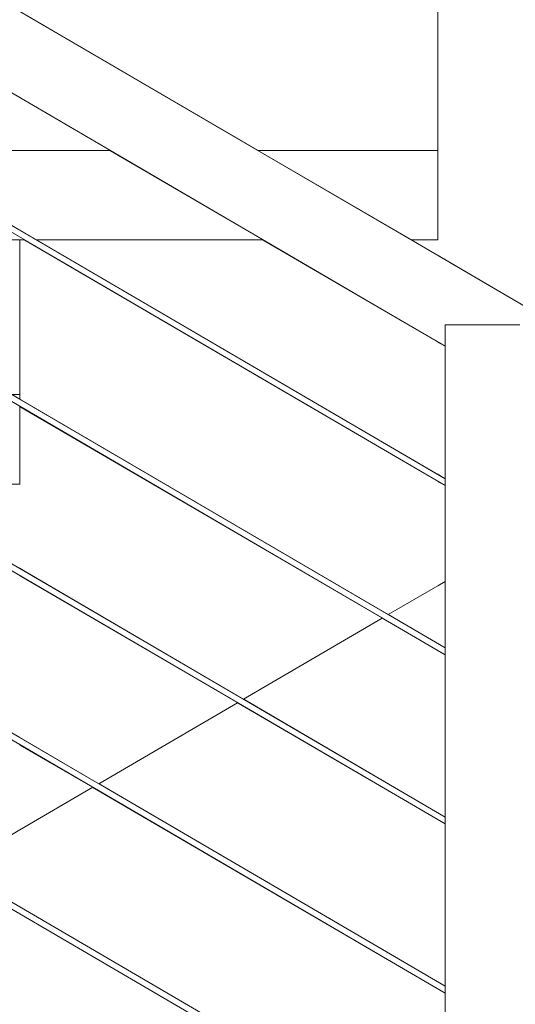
# Model space of a CAD drawing. Header units: millimetres. Extents: x -126680 to -83680, y 18016 to 39016.
# Tile 48 of 121: x -109679 to -109347, y 27431 to 28091. Entities that reach past the tile are written whole.
import ezdxf

# ---------------------------------------------------------------- set-up
doc = ezdxf.new("R2010")
doc.units = ezdxf.units.MM
doc.header["$MEASUREMENT"] = 0
doc.linetypes.add('Wipeout_Contour', pattern=[1000, 0, -1000])
doc.layers.add('Nowe_Konstrukcja - Schody', color=7, linetype='Continuous')
doc.layers.add('Nowe_Konstrukcja - Ściany zew', color=7, linetype='Continuous')
doc.layers.add('Nowe_Konstrukcja - Schody_Nr_pióra__101', color=250, linetype='Continuous', lineweight=13, true_color=0x333333)
doc.layers.add('Nowe_Konstrukcja - Schody_Nr_pióra__3', color=7, linetype='Continuous', lineweight=13)

msp = doc.modelspace()

# ---------------------------------------------------------------- wipeouts: each hides what was drawn before it
at = {"color": 254, "linetype": 'Wipeout_Contour', "lineweight": 0, "ltscale": 451661.411055}
msp.add_wipeout([(-109441.59, 27899.79), (-109393.98, 27871.96), (-109393.98, 27874.17), (-109440.63, 27901.43)], dxfattribs=at).dxf.layer = 'Nowe_Konstrukcja - Schody'
at = {"color": 254, "linetype": 'Wipeout_Contour', "lineweight": 0, "ltscale": 338583.090398}
msp.add_wipeout([(-109364.15, 27894.57), (-109368.98, 27886.31), (-109350.02, 27886.31)], dxfattribs=at).dxf.layer = 'Nowe_Konstrukcja - Schody'
at = {"color": 254, "linetype": 'Wipeout_Contour', "lineweight": 0, "ltscale": 566210.040862}
msp.add_wipeout([(-109747.33, 28078.46), (-109823.24, 28034.1), (-109708.98, 27967.33), (-109708.98, 28003.19), (-109618.53, 28003.19)], dxfattribs=at).dxf.layer = 'Nowe_Konstrukcja - Ściany zew'
at = {"color": 254, "linetype": 'Wipeout_Contour', "lineweight": 0, "ltscale": 678048.219718}
msp.add_wipeout([(-109916.92, 27408.85), (-109708.98, 27287.33), (-109393.98, 27103.24), (-109393.98, 27211.94), (-109709.99, 27396.62), (-109823.92, 27463.2)], dxfattribs=at).dxf.layer = 'Nowe_Konstrukcja - Ściany zew'

# ---------------------------------------------------------------- next in the draw order: wipeouts: each hides what was drawn before it
at = {"color": 254, "linetype": 'Wipeout_Contour', "lineweight": 0, "ltscale": 451661.532029}
msp.add_wipeout([(-109440.63, 27901.43), (-109393.98, 27874.17), (-109393.98, 27880.44), (-109437.9, 27906.11)], dxfattribs=at).dxf.layer = 'Nowe_Konstrukcja - Schody'
at = {"color": 254, "linetype": 'Wipeout_Contour', "lineweight": 0, "ltscale": 789503.566305}
msp.add_wipeout([(-109364.15, 27894.57), (-109350.02, 27886.31), (-109343.98, 27886.31), (-109343.98, 27882.78), (-109144.15, 27766), (-109140.06, 27773), (-109360.06, 27901.57)], dxfattribs=at).dxf.layer = 'Nowe_Konstrukcja - Schody'
at = {"color": 254, "linetype": 'Wipeout_Contour', "lineweight": 0, "ltscale": 904094.797211}
msp.add_wipeout([(-109697.78, 28107.42), (-109519.43, 28003.19), (-109398.98, 28003.19), (-109398.98, 28106.83), (-109428.98, 28106.83), (-109428.98, 28166.83), (-109393.98, 28166.83), (-109393.98, 28284.97)], dxfattribs=at).dxf.layer = 'Nowe_Konstrukcja - Ściany zew'
at = {"color": 254, "linetype": 'Wipeout_Contour', "lineweight": 0, "ltscale": 451811.908886}
msp.add_wipeout([(-109726.96, 27519.87), (-109819.96, 27465.52), (-109393.98, 27216.57), (-109393.98, 27325.27)], dxfattribs=at).dxf.layer = 'Nowe_Konstrukcja - Ściany zew'

# ---------------------------------------------------------------- next in the draw order: wipeouts: each hides what was drawn before it
at = {"color": 254, "linetype": 'Wipeout_Contour', "lineweight": 0, "ltscale": 564547.501628}
msp.add_wipeout([(-109437.9, 27906.11), (-109393.98, 27880.44), (-109393.98, 27886.31), (-109387.94, 27886.31), (-109433.81, 27913.11)], dxfattribs=at).dxf.layer = 'Nowe_Konstrukcja - Schody'
at = {"color": 254, "linetype": 'Wipeout_Contour', "lineweight": 0, "ltscale": 450960.274336}
msp.add_wipeout([(-109140.06, 27773), (-109137.33, 27777.68), (-109357.33, 27906.25), (-109360.06, 27901.57)], dxfattribs=at).dxf.layer = 'Nowe_Konstrukcja - Schody'
at = {"color": 254, "linetype": 'Wipeout_Contour', "lineweight": 0, "ltscale": 564791.781596}
msp.add_wipeout([(-109722.99, 27522.18), (-109393.98, 27329.9), (-109393.98, 27438.6), (-109629.99, 27576.53), (-109678.98, 27547.9)], dxfattribs=at).dxf.layer = 'Nowe_Konstrukcja - Ściany zew'

# ---------------------------------------------------------------- next in the draw order: wipeouts: each hides what was drawn before it
at = {"color": 254, "linetype": 'Wipeout_Contour', "lineweight": 0, "ltscale": 452389.90298}
msp.add_wipeout([(-109720.63, 28065.07), (-109721.59, 28063.43), (-109441.59, 27899.79), (-109440.63, 27901.43)], dxfattribs=at).dxf.layer = 'Nowe_Konstrukcja - Schody'
at = {"color": 254, "linetype": 'Wipeout_Contour', "lineweight": 0, "ltscale": 451626.964344}
msp.add_wipeout([(-109428.98, 27921.37), (-109433.81, 27913.11), (-109387.94, 27886.31), (-109368.98, 27886.31)], dxfattribs=at).dxf.layer = 'Nowe_Konstrukcja - Schody'
at = {"color": 254, "linetype": 'Wipeout_Contour', "lineweight": 0, "ltscale": 450956.236241}
msp.add_wipeout([(-109137.33, 27777.68), (-109136.37, 27779.32), (-109356.37, 27907.89), (-109357.33, 27906.25)], dxfattribs=at).dxf.layer = 'Nowe_Konstrukcja - Schody'
at = {"color": 254, "linetype": 'Wipeout_Contour', "lineweight": 0, "ltscale": 451601.249279}
msp.add_wipeout([(-109626.03, 27578.85), (-109393.98, 27443.24), (-109393.98, 27551.94), (-109533.03, 27633.2)], dxfattribs=at).dxf.layer = 'Nowe_Konstrukcja - Ściany zew'

# ---------------------------------------------------------------- next in the draw order: wipeouts: each hides what was drawn before it
at = {"color": 254, "linetype": 'Wipeout_Contour', "lineweight": 0, "ltscale": 452385.872157}
msp.add_wipeout([(-109717.9, 28069.75), (-109720.63, 28065.07), (-109440.63, 27901.43), (-109437.9, 27906.11)], dxfattribs=at).dxf.layer = 'Nowe_Konstrukcja - Schody'
at = {"color": 254, "linetype": 'Wipeout_Contour', "lineweight": 0, "ltscale": 451600.953717}
msp.add_wipeout([(-109368.98, 27886.31), (-109364.15, 27894.57), (-109424.15, 27929.63), (-109428.98, 27921.37)], dxfattribs=at).dxf.layer = 'Nowe_Konstrukcja - Schody'
at = {"color": 254, "linetype": 'Wipeout_Contour', "lineweight": 0, "ltscale": 451802.941127}
msp.add_wipeout([(-109709.69, 27510.46), (-109709.99, 27509.95), (-109429.99, 27346.31), (-109429.69, 27346.82)], dxfattribs=at).dxf.layer = 'Nowe_Konstrukcja - Schody'
at = {"color": 254, "linetype": 'Wipeout_Contour', "lineweight": 0, "ltscale": 451496.615264}
msp.add_wipeout([(-109436.07, 27689.87), (-109529.07, 27635.52), (-109393.98, 27556.57), (-109393.98, 27665.27)], dxfattribs=at).dxf.layer = 'Nowe_Konstrukcja - Ściany zew'

# ---------------------------------------------------------------- next in the draw order: wipeouts: each hides what was drawn before it
at = {"color": 254, "linetype": 'Wipeout_Contour', "lineweight": 0, "ltscale": 452378.425237}
msp.add_wipeout([(-109713.81, 28076.75), (-109717.9, 28069.75), (-109437.9, 27906.11), (-109433.81, 27913.11)], dxfattribs=at).dxf.layer = 'Nowe_Konstrukcja - Schody'
at = {"color": 254, "linetype": 'Wipeout_Contour', "lineweight": 0, "ltscale": 451591.214796}
msp.add_wipeout([(-109364.15, 27894.57), (-109360.06, 27901.57), (-109420.06, 27936.64), (-109424.15, 27929.63)], dxfattribs=at).dxf.layer = 'Nowe_Konstrukcja - Schody'
at = {"color": 254, "linetype": 'Wipeout_Contour', "lineweight": 0, "ltscale": 451800.239155}
msp.add_wipeout([(-109428.98, 27348.04), (-109428.27, 27349.26), (-109708.27, 27512.9), (-109708.98, 27511.68)], dxfattribs=at).dxf.layer = 'Nowe_Konstrukcja - Schody'
at = {"color": 254, "linetype": 'Wipeout_Contour', "lineweight": 0, "ltscale": 338571.199193}
msp.add_wipeout([(-109432.11, 27692.18), (-109393.98, 27669.9), (-109393.98, 27714.46)], dxfattribs=at).dxf.layer = 'Nowe_Konstrukcja - Ściany zew'

# ---------------------------------------------------------------- next in the draw order: wipeouts: each hides what was drawn before it
at = {"color": 254, "linetype": 'Wipeout_Contour', "lineweight": 0, "ltscale": 452368.697474}
msp.add_wipeout([(-109713.81, 28076.75), (-109433.81, 27913.11), (-109428.98, 27921.37), (-109708.98, 28085.01)], dxfattribs=at).dxf.layer = 'Nowe_Konstrukcja - Schody'
at = {"color": 254, "linetype": 'Wipeout_Contour', "lineweight": 0, "ltscale": 451583.7626}
msp.add_wipeout([(-109360.06, 27901.57), (-109357.33, 27906.25), (-109417.33, 27941.31), (-109420.06, 27936.64)], dxfattribs=at).dxf.layer = 'Nowe_Konstrukcja - Schody'
at = {"color": 254, "linetype": 'Wipeout_Contour', "lineweight": 0, "ltscale": 450973.181197}
msp.add_wipeout([(-109393.98, 26857.74), (-109343.98, 26857.74), (-109343.98, 27886.31), (-109393.98, 27886.31)], dxfattribs=at).dxf.layer = 'Nowe_Konstrukcja - Schody'
at = {"color": 254, "linetype": 'Wipeout_Contour', "lineweight": 0, "ltscale": 451799.120002}
msp.add_wipeout([(-109428.27, 27349.26), (-109427.97, 27349.77), (-109707.97, 27513.4), (-109708.27, 27512.9)], dxfattribs=at).dxf.layer = 'Nowe_Konstrukcja - Schody'

# ---------------------------------------------------------------- next in the draw order: wipeouts: each hides what was drawn before it
at = {"color": 254, "linetype": 'Wipeout_Contour', "lineweight": 0, "ltscale": 452358.171008}
msp.add_wipeout([(-109428.98, 27921.37), (-109424.15, 27929.63), (-109704.15, 28093.27), (-109708.98, 28085.01)], dxfattribs=at).dxf.layer = 'Nowe_Konstrukcja - Schody'
at = {"color": 254, "linetype": 'Wipeout_Contour', "lineweight": 0, "ltscale": 451579.730088}
msp.add_wipeout([(-109357.33, 27906.25), (-109356.37, 27907.89), (-109416.37, 27942.96), (-109417.33, 27941.31)], dxfattribs=at).dxf.layer = 'Nowe_Konstrukcja - Schody'
at = {"color": 254, "linetype": 'Wipeout_Contour', "lineweight": 0, "ltscale": 451210.596103}
msp.add_wipeout([(-109429.99, 27459.65), (-109393.98, 27438.6), (-109393.98, 27439.28), (-109429.69, 27460.15)], dxfattribs=at).dxf.layer = 'Nowe_Konstrukcja - Schody'

# ---------------------------------------------------------------- next in the draw order: wipeouts: each hides what was drawn before it
at = {"color": 254, "linetype": 'Wipeout_Contour', "lineweight": 0, "ltscale": 452348.448358}
msp.add_wipeout([(-109424.15, 27929.63), (-109420.06, 27936.64), (-109700.06, 28100.27), (-109704.15, 28093.27)], dxfattribs=at).dxf.layer = 'Nowe_Konstrukcja - Schody'
at = {"color": 254, "linetype": 'Wipeout_Contour', "lineweight": 0, "ltscale": 451210.623009}
msp.add_wipeout([(-109428.98, 27461.37), (-109393.98, 27440.92), (-109393.98, 27442.56), (-109428.27, 27462.59)], dxfattribs=at).dxf.layer = 'Nowe_Konstrukcja - Schody'

# ---------------------------------------------------------------- next in the draw order: wipeouts: each hides what was drawn before it
at = {"color": 254, "linetype": 'Wipeout_Contour', "lineweight": 0, "ltscale": 452341.008612}
msp.add_wipeout([(-109420.06, 27936.64), (-109417.33, 27941.31), (-109697.33, 28104.95), (-109700.06, 28100.27)], dxfattribs=at).dxf.layer = 'Nowe_Konstrukcja - Schody'
at = {"color": 254, "linetype": 'Wipeout_Contour', "lineweight": 0, "ltscale": 451210.614105}
msp.add_wipeout([(-109428.27, 27462.59), (-109393.98, 27442.56), (-109393.98, 27443.24), (-109427.97, 27463.1)], dxfattribs=at).dxf.layer = 'Nowe_Konstrukcja - Schody'

# ---------------------------------------------------------------- next in the draw order: wipeouts: each hides what was drawn before it
at = {"color": 254, "linetype": 'Wipeout_Contour', "lineweight": 0, "ltscale": 452336.982836}
msp.add_wipeout([(-109417.33, 27941.31), (-109416.37, 27942.96), (-109696.37, 28106.59), (-109697.33, 28104.95)], dxfattribs=at).dxf.layer = 'Nowe_Konstrukcja - Schody'
at = {"color": 254, "linetype": 'Wipeout_Contour', "lineweight": 0, "ltscale": 451913.240025}
msp.add_wipeout([(-109709.69, 27623.79), (-109709.99, 27623.28), (-109429.99, 27459.65), (-109429.69, 27460.15)], dxfattribs=at).dxf.layer = 'Nowe_Konstrukcja - Schody'

# ---------------------------------------------------------------- next in the draw order: wipeouts: each hides what was drawn before it
at = {"color": 254, "linetype": 'Wipeout_Contour', "lineweight": 0, "ltscale": 451910.547076}
msp.add_wipeout([(-109428.98, 27461.37), (-109428.27, 27462.59), (-109708.27, 27626.23), (-109708.98, 27625.01)], dxfattribs=at).dxf.layer = 'Nowe_Konstrukcja - Schody'

# ---------------------------------------------------------------- next in the draw order: wipeouts: each hides what was drawn before it
at = {"color": 254, "linetype": 'Wipeout_Contour', "lineweight": 0, "ltscale": 451909.431661}
msp.add_wipeout([(-109428.27, 27462.59), (-109427.97, 27463.1), (-109707.97, 27626.74), (-109708.27, 27626.23)], dxfattribs=at).dxf.layer = 'Nowe_Konstrukcja - Schody'

# ---------------------------------------------------------------- next in the draw order: linework, layer by layer
at = {"layer": 'Nowe_Konstrukcja - Schody_Nr_pióra__101', "color": 250, "linetype": 'Continuous', "lineweight": 13, "true_color": 0x333333}
for p, q in [((-109429.99, 27346.31), (-109709.99, 27509.95)), ((-109427.97, 27349.77), (-109707.97, 27513.4)), ((-109393.98, 27443.24), (-109427.97, 27463.1)), ((-109393.98, 27438.6), (-109429.99, 27459.65))]:
    msp.add_line(p, q, dxfattribs=at)

# ---------------------------------------------------------------- next in the draw order: wipeouts: each hides what was drawn before it
at = {"color": 254, "linetype": 'Wipeout_Contour', "lineweight": 0, "ltscale": 451321.124531}
msp.add_wipeout([(-109429.99, 27572.98), (-109393.98, 27551.94), (-109393.98, 27552.61), (-109429.69, 27573.49)], dxfattribs=at).dxf.layer = 'Nowe_Konstrukcja - Schody'

# ---------------------------------------------------------------- next in the draw order: wipeouts: each hides what was drawn before it
at = {"color": 254, "linetype": 'Wipeout_Contour', "lineweight": 0, "ltscale": 451321.161251}
msp.add_wipeout([(-109428.98, 27574.71), (-109393.98, 27554.25), (-109393.98, 27555.89), (-109428.27, 27575.93)], dxfattribs=at).dxf.layer = 'Nowe_Konstrukcja - Schody'

# ---------------------------------------------------------------- next in the draw order: wipeouts: each hides what was drawn before it
at = {"color": 254, "linetype": 'Wipeout_Contour', "lineweight": 0, "ltscale": 451321.156403}
msp.add_wipeout([(-109428.27, 27575.93), (-109393.98, 27555.89), (-109393.98, 27556.57), (-109427.97, 27576.43)], dxfattribs=at).dxf.layer = 'Nowe_Konstrukcja - Schody'

# ---------------------------------------------------------------- next in the draw order: wipeouts: each hides what was drawn before it
at = {"color": 254, "linetype": 'Wipeout_Contour', "lineweight": 0, "ltscale": 452023.966656}
msp.add_wipeout([(-109709.69, 27737.12), (-109709.99, 27736.62), (-109429.99, 27572.98), (-109429.69, 27573.49)], dxfattribs=at).dxf.layer = 'Nowe_Konstrukcja - Schody'

# ---------------------------------------------------------------- next in the draw order: wipeouts: each hides what was drawn before it
at = {"color": 254, "linetype": 'Wipeout_Contour', "lineweight": 0, "ltscale": 452021.282729}
msp.add_wipeout([(-109428.98, 27574.71), (-109428.27, 27575.93), (-109708.27, 27739.56), (-109708.98, 27738.34)], dxfattribs=at).dxf.layer = 'Nowe_Konstrukcja - Schody'

# ---------------------------------------------------------------- next in the draw order: wipeouts: each hides what was drawn before it
at = {"color": 254, "linetype": 'Wipeout_Contour', "lineweight": 0, "ltscale": 452020.171051}
msp.add_wipeout([(-109428.27, 27575.93), (-109427.97, 27576.43), (-109707.97, 27740.07), (-109708.27, 27739.56)], dxfattribs=at).dxf.layer = 'Nowe_Konstrukcja - Schody'

# ---------------------------------------------------------------- next in the draw order: linework, layer by layer
at = {"layer": 'Nowe_Konstrukcja - Schody_Nr_pióra__101', "color": 250, "linetype": 'Continuous', "lineweight": 13, "true_color": 0x333333}
for p, q in [((-109393.98, 27556.57), (-109427.97, 27576.43)), ((-109393.98, 27551.94), (-109429.99, 27572.98))]:
    msp.add_line(p, q, dxfattribs=at)

# ---------------------------------------------------------------- next in the draw order: wipeouts: each hides what was drawn before it
at = {"color": 254, "linetype": 'Wipeout_Contour', "lineweight": 0, "ltscale": 451432.08114}
msp.add_wipeout([(-109429.99, 27686.31), (-109393.98, 27665.27), (-109393.98, 27665.95), (-109429.69, 27686.82)], dxfattribs=at).dxf.layer = 'Nowe_Konstrukcja - Schody'

# ---------------------------------------------------------------- next in the draw order: wipeouts: each hides what was drawn before it
at = {"color": 254, "linetype": 'Wipeout_Contour', "lineweight": 0, "ltscale": 451432.127664}
msp.add_wipeout([(-109428.98, 27688.04), (-109393.98, 27667.59), (-109393.98, 27669.22), (-109428.27, 27689.26)], dxfattribs=at).dxf.layer = 'Nowe_Konstrukcja - Schody'

# ---------------------------------------------------------------- next in the draw order: wipeouts: each hides what was drawn before it
at = {"color": 254, "linetype": 'Wipeout_Contour', "lineweight": 0, "ltscale": 451432.126864}
msp.add_wipeout([(-109428.27, 27689.26), (-109393.98, 27669.22), (-109393.98, 27669.9), (-109427.97, 27689.77)], dxfattribs=at).dxf.layer = 'Nowe_Konstrukcja - Schody'

# ---------------------------------------------------------------- next in the draw order: wipeouts: each hides what was drawn before it
at = {"color": 254, "linetype": 'Wipeout_Contour', "lineweight": 0, "ltscale": 452135.120707}
msp.add_wipeout([(-109709.69, 27850.46), (-109709.99, 27849.95), (-109429.99, 27686.31), (-109429.69, 27686.82)], dxfattribs=at).dxf.layer = 'Nowe_Konstrukcja - Schody'

# ---------------------------------------------------------------- next in the draw order: wipeouts: each hides what was drawn before it
at = {"color": 254, "linetype": 'Wipeout_Contour', "lineweight": 0, "ltscale": 452132.445799}
msp.add_wipeout([(-109428.98, 27688.04), (-109428.27, 27689.26), (-109708.27, 27852.9), (-109708.98, 27851.68)], dxfattribs=at).dxf.layer = 'Nowe_Konstrukcja - Schody'

# ---------------------------------------------------------------- next in the draw order: wipeouts: each hides what was drawn before it
at = {"color": 254, "linetype": 'Wipeout_Contour', "lineweight": 0, "ltscale": 452131.337857}
msp.add_wipeout([(-109428.27, 27689.26), (-109427.97, 27689.77), (-109707.97, 27853.4), (-109708.27, 27852.9)], dxfattribs=at).dxf.layer = 'Nowe_Konstrukcja - Schody'

# ---------------------------------------------------------------- next in the draw order: linework, layer by layer
at = {"layer": 'Nowe_Konstrukcja - Schody_Nr_pióra__101', "color": 250, "linetype": 'Continuous', "lineweight": 13, "true_color": 0x333333}
msp.add_line((-109393.98, 27665.27), (-109429.99, 27686.31), dxfattribs=at)

# ---------------------------------------------------------------- next in the draw order: wipeouts: each hides what was drawn before it
at = {"color": 254, "linetype": 'Wipeout_Contour', "lineweight": 0, "ltscale": 451543.465618}
msp.add_wipeout([(-109429.99, 27799.65), (-109393.98, 27778.6), (-109393.98, 27779.28), (-109429.69, 27800.15)], dxfattribs=at).dxf.layer = 'Nowe_Konstrukcja - Schody'
at = {"color": 254, "linetype": 'Wipeout_Contour', "lineweight": 0, "ltscale": 452234.162954}
msp.add_wipeout([(-109533.03, 27633.2), (-109678.98, 27718.49), (-109678.98, 27609.79), (-109626.03, 27578.85)], dxfattribs=at).dxf.layer = 'Nowe_Konstrukcja - Schody'

# ---------------------------------------------------------------- next in the draw order: wipeouts: each hides what was drawn before it
at = {"color": 254, "linetype": 'Wipeout_Contour', "lineweight": 0, "ltscale": 451543.521943}
msp.add_wipeout([(-109428.98, 27801.37), (-109393.98, 27780.92), (-109393.98, 27782.56), (-109428.27, 27802.59)], dxfattribs=at).dxf.layer = 'Nowe_Konstrukcja - Schody'
at = {"color": 254, "linetype": 'Wipeout_Contour', "lineweight": 0, "ltscale": 339229.916609}
msp.add_wipeout([(-109629.99, 27576.53), (-109678.98, 27605.16), (-109678.98, 27547.9)], dxfattribs=at).dxf.layer = 'Nowe_Konstrukcja - Schody'

# ---------------------------------------------------------------- next in the draw order: linework, layer by layer
at = {"layer": 'Nowe_Konstrukcja - Schody_Nr_pióra__101', "color": 250, "linetype": 'Continuous', "lineweight": 13, "true_color": 0x333333}
for p, q in [((-109427.97, 27463.1), (-109707.97, 27626.74)), ((-109429.99, 27459.65), (-109709.99, 27623.28))]:
    msp.add_line(p, q, dxfattribs=at)
at = {"layer": 'Nowe_Konstrukcja - Schody_Nr_pióra__3', "color": 7, "linetype": 'Continuous', "lineweight": 13}
for p, q in [((-109678.98, 27547.9), (-109629.99, 27576.53)), ((-109722.99, 27522.18), (-109678.98, 27547.9))]:
    msp.add_line(p, q, dxfattribs=at)

# ---------------------------------------------------------------- next in the draw order: wipeouts: each hides what was drawn before it
at = {"color": 254, "linetype": 'Wipeout_Contour', "lineweight": 0, "ltscale": 451543.525191}
msp.add_wipeout([(-109428.27, 27802.59), (-109393.98, 27782.56), (-109393.98, 27783.24), (-109427.97, 27803.1)], dxfattribs=at).dxf.layer = 'Nowe_Konstrukcja - Schody'

# ---------------------------------------------------------------- next in the draw order: wipeouts: each hides what was drawn before it
at = {"color": 254, "linetype": 'Wipeout_Contour', "lineweight": 0, "ltscale": 452246.701862}
msp.add_wipeout([(-109709.69, 27963.79), (-109709.99, 27963.28), (-109429.99, 27799.65), (-109429.69, 27800.15)], dxfattribs=at).dxf.layer = 'Nowe_Konstrukcja - Schody'

# ---------------------------------------------------------------- next in the draw order: wipeouts: each hides what was drawn before it
at = {"color": 254, "linetype": 'Wipeout_Contour', "lineweight": 0, "ltscale": 452244.035971}
msp.add_wipeout([(-109428.98, 27801.37), (-109428.27, 27802.59), (-109708.27, 27966.23), (-109708.98, 27965.01)], dxfattribs=at).dxf.layer = 'Nowe_Konstrukcja - Schody'

# ---------------------------------------------------------------- next in the draw order: wipeouts: each hides what was drawn before it
at = {"color": 254, "linetype": 'Wipeout_Contour', "lineweight": 0, "ltscale": 452242.931764}
msp.add_wipeout([(-109428.27, 27802.59), (-109427.97, 27803.1), (-109707.97, 27966.74), (-109708.27, 27966.23)], dxfattribs=at).dxf.layer = 'Nowe_Konstrukcja - Schody'

# ---------------------------------------------------------------- next in the draw order: wipeouts: each hides what was drawn before it
at = {"color": 254, "linetype": 'Wipeout_Contour', "lineweight": 0, "ltscale": 565778.35782}
msp.add_wipeout([(-109708.98, 28003.19), (-109708.98, 27967.33), (-109667.69, 27943.19), (-109515.86, 27943.19), (-109618.53, 28003.19)], dxfattribs=at).dxf.layer = 'Nowe_Konstrukcja - Schody'
at = {"color": 254, "linetype": 'Wipeout_Contour', "lineweight": 0, "ltscale": 565271.555605}
msp.add_wipeout([(-109436.07, 27689.87), (-109678.98, 27831.83), (-109678.98, 27779.55), (-109678.98, 27723.13), (-109529.07, 27635.52)], dxfattribs=at).dxf.layer = 'Nowe_Konstrukcja - Schody'

# ---------------------------------------------------------------- next in the draw order: linework, layer by layer
at = {"layer": 'Nowe_Konstrukcja - Schody_Nr_pióra__3', "color": 7, "linetype": 'Continuous', "lineweight": 13}
for p, q in [((-109708.98, 28003.19), (-109618.53, 28003.19)), ((-109626.03, 27578.85), (-109533.03, 27633.2))]:
    msp.add_line(p, q, dxfattribs=at)

# ---------------------------------------------------------------- next in the draw order: wipeouts: each hides what was drawn before it
at = {"color": 254, "linetype": 'Wipeout_Contour', "lineweight": 0, "ltscale": 451809.63584}
msp.add_wipeout([(-109519.43, 28003.19), (-109416.77, 27943.19), (-109398.98, 27943.19), (-109398.98, 28003.19)], dxfattribs=at).dxf.layer = 'Nowe_Konstrukcja - Schody'
at = {"color": 254, "linetype": 'Wipeout_Contour', "lineweight": 0, "ltscale": 339606.884728}
msp.add_wipeout([(-109708.98, 27962.69), (-109708.98, 27943.19), (-109675.61, 27943.19)], dxfattribs=at).dxf.layer = 'Nowe_Konstrukcja - Schody'

# ---------------------------------------------------------------- next in the draw order: wipeouts: each hides what was drawn before it
at = {"color": 254, "linetype": 'Wipeout_Contour', "lineweight": 0, "ltscale": 678125.24492}
msp.add_wipeout([(-109675.61, 27943.19), (-109678.98, 27943.19), (-109678.98, 27836.46), (-109432.11, 27692.18), (-109398.98, 27711.54), (-109398.98, 27781.52)], dxfattribs=at).dxf.layer = 'Nowe_Konstrukcja - Schody'

# ---------------------------------------------------------------- next in the draw order: linework, layer by layer
at = {"layer": 'Nowe_Konstrukcja - Schody_Nr_pióra__101', "color": 250, "linetype": 'Continuous', "lineweight": 13, "true_color": 0x333333}
for p, q in [((-109427.97, 27576.43), (-109707.97, 27740.07)), ((-109429.99, 27572.98), (-109709.99, 27736.62)), ((-109393.98, 27669.9), (-109427.97, 27689.77))]:
    msp.add_line(p, q, dxfattribs=at)
at = {"layer": 'Nowe_Konstrukcja - Schody_Nr_pióra__3', "color": 7, "linetype": 'Continuous', "lineweight": 13}
for p, q in [((-109708.98, 27943.19), (-109678.98, 27943.19)), ((-109678.98, 27836.46), (-109678.98, 27943.19)), ((-109678.98, 27943.19), (-109675.61, 27943.19)), ((-109684.27, 27839.55), (-109678.98, 27839.55)), ((-109678.98, 27779.55), (-109678.98, 27831.83)), ((-109775.53, 27779.55), (-109678.98, 27779.55)), ((-109529.07, 27635.52), (-109436.07, 27689.87))]:
    msp.add_line(p, q, dxfattribs=at)

# ---------------------------------------------------------------- next in the draw order: wipeouts: each hides what was drawn before it
at = {"color": 254, "linetype": 'Wipeout_Contour', "lineweight": 0, "ltscale": 451963.809816}
msp.add_wipeout([(-109667.69, 27943.19), (-109398.98, 27786.16), (-109398.98, 27874.88), (-109515.86, 27943.19)], dxfattribs=at).dxf.layer = 'Nowe_Konstrukcja - Schody'

# ---------------------------------------------------------------- next in the draw order: linework, layer by layer
at = {"layer": 'Nowe_Konstrukcja - Schody_Nr_pióra__101', "color": 250, "linetype": 'Continuous', "lineweight": 13, "true_color": 0x333333}
for p, q in [((-109441.59, 27899.79), (-109721.59, 28063.43)), ((-109429.99, 27799.65), (-109709.99, 27963.28)), ((-109427.97, 27803.1), (-109707.97, 27966.74)), ((-109427.97, 27689.77), (-109707.97, 27853.4)), ((-109429.99, 27686.31), (-109709.99, 27849.95))]:
    msp.add_line(p, q, dxfattribs=at)
at = {"layer": 'Nowe_Konstrukcja - Schody_Nr_pióra__3', "color": 7, "linetype": 'Continuous', "lineweight": 13}
msp.add_line((-109667.69, 27943.19), (-109515.86, 27943.19), dxfattribs=at)

# ---------------------------------------------------------------- next in the draw order: wipeouts: each hides what was drawn before it
at = {"color": 254, "linetype": 'Wipeout_Contour', "lineweight": 0, "ltscale": 338749.134423}
msp.add_wipeout([(-109416.77, 27943.19), (-109398.98, 27932.8), (-109398.98, 27943.19)], dxfattribs=at).dxf.layer = 'Nowe_Konstrukcja - Schody'

# ---------------------------------------------------------------- next in the draw order: linework, layer by layer
at = {"layer": 'Nowe_Konstrukcja - Schody_Nr_pióra__101', "color": 250, "linetype": 'Continuous', "lineweight": 13, "true_color": 0x333333}
msp.add_line((-109416.37, 27942.96), (-109696.37, 28106.59), dxfattribs=at)

# ---------------------------------------------------------------- next in the draw order: wipeouts: each hides what was drawn before it
at = {"color": 254, "linetype": 'Wipeout_Contour', "lineweight": 0, "ltscale": 676773.435632}
msp.add_wipeout([(-109398.98, 28106.83), (-109398.98, 27943.19), (-109398.98, 27932.8), (-109209.69, 27822.17), (-109118.98, 27875.18), (-109118.98, 28106.83)], dxfattribs=at).dxf.layer = 'Nowe_Konstrukcja - Schody'

# ---------------------------------------------------------------- next in the draw order: linework, layer by layer
at = {"layer": 'Nowe_Konstrukcja - Schody_Nr_pióra__101', "color": 250, "linetype": 'Continuous', "lineweight": 13, "true_color": 0x333333}
for p, q in [((-109356.37, 27907.89), (-109416.37, 27942.96)), ((-109136.37, 27779.32), (-109356.37, 27907.89)), ((-109393.98, 27886.31), (-109343.98, 27886.31))]:
    msp.add_line(p, q, dxfattribs=at)
at = {"layer": 'Nowe_Konstrukcja - Schody_Nr_pióra__3', "color": 7, "linetype": 'Continuous', "lineweight": 13}
for p, q in [((-109398.98, 27943.19), (-109398.98, 28106.83)), ((-109519.43, 28003.19), (-109398.98, 28003.19)), ((-109416.77, 27943.19), (-109398.98, 27943.19))]:
    msp.add_line(p, q, dxfattribs=at)

# ---------------------------------------------------------------- next in the draw order: wipeouts: each hides what was drawn before it
at = {"color": 254, "linetype": 'Wipeout_Contour', "lineweight": 0, "ltscale": 451522.728984}
msp.add_wipeout([(-109398.98, 27874.88), (-109398.98, 27786.16), (-109393.98, 27783.24), (-109393.98, 27871.96)], dxfattribs=at).dxf.layer = 'Nowe_Konstrukcja - Schody'

# ---------------------------------------------------------------- next in the draw order: linework, layer by layer
at = {"layer": 'Nowe_Konstrukcja - Schody_Nr_pióra__101', "color": 250, "linetype": 'Continuous', "lineweight": 13, "true_color": 0x333333}
msp.add_line((-109393.98, 27871.96), (-109441.59, 27899.79), dxfattribs=at)

# ---------------------------------------------------------------- next in the draw order: wipeouts: each hides what was drawn before it
at = {"color": 254, "linetype": 'Wipeout_Contour', "lineweight": 0, "ltscale": 451441.445455}
msp.add_wipeout([(-109398.98, 27781.52), (-109398.98, 27711.54), (-109393.98, 27714.46), (-109393.98, 27778.6)], dxfattribs=at).dxf.layer = 'Nowe_Konstrukcja - Schody'

# ---------------------------------------------------------------- next in the draw order: linework, layer by layer
at = {"layer": 'Nowe_Konstrukcja - Schody_Nr_pióra__101', "color": 250, "linetype": 'Continuous', "lineweight": 13, "true_color": 0x333333}
for p, q in [((-109393.98, 26857.74), (-109393.98, 27886.31)), ((-109393.98, 27778.6), (-109429.99, 27799.65)), ((-109393.98, 27783.24), (-109427.97, 27803.1))]:
    msp.add_line(p, q, dxfattribs=at)
at = {"layer": 'Nowe_Konstrukcja - Schody_Nr_pióra__3', "color": 7, "linetype": 'Continuous', "lineweight": 13}
for p, q in [((-109398.98, 27711.54), (-109393.98, 27714.46)), ((-109432.11, 27692.18), (-109398.98, 27711.54))]:
    msp.add_line(p, q, dxfattribs=at)

doc.saveas('drawing.dxf')
